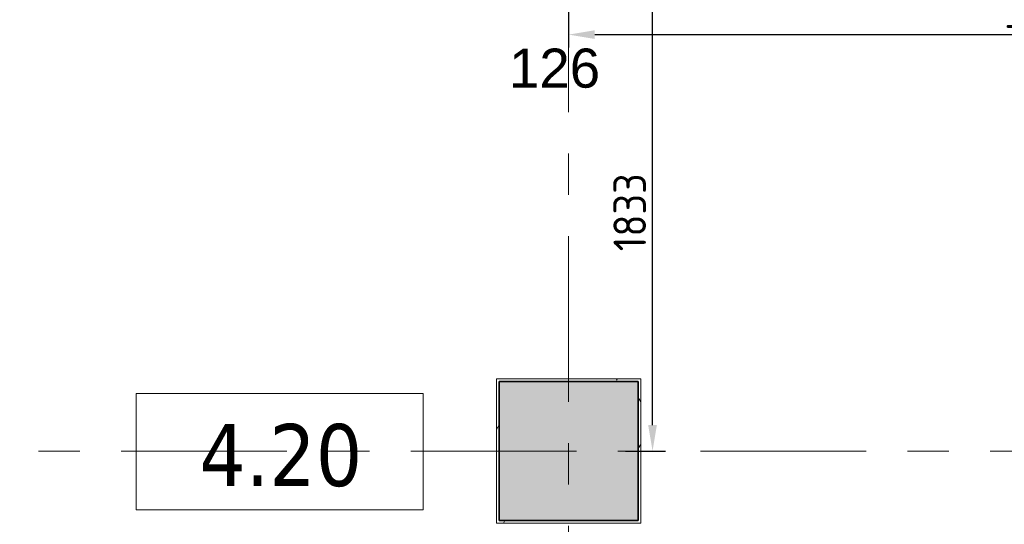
# Model space of a CAD drawing. Extents: x 2744 to 57639, y 3641 to 38820.
# Tile 21 of 179: x 7911 to 11688, y 30047 to 31984. Entities that reach past the tile are written whole.
import ezdxf

# ---------------------------------------------------------------- set-up
doc = ezdxf.new("R2010")
doc.units = 0
doc.header["$LTSCALE"] = 50
doc.header["$PDSIZE"] = -5
doc.linetypes.add('stramien', pattern=[22.225, 12.7, -3.175, 3.175, -3.175])
doc.layers.get('0').update_dxf_attribs({"linetype": 'CONTINUOUS'})
doc.layers.get('DEFPOINTS').update_dxf_attribs({"linetype": 'CONTINUOUS'})
for name, color, linetype, lineweight in [('A-AREA-IDEN', 8, 'CONTINUOUS', 18), ('A-GENM', 8, 'CONTINUOUS', 18), ('S-COLS', 8, 'CONTINUOUS', 18), ('S-GRID', 8, 'CONTINUOUS', 18)]:
    doc.layers.add(name, color=color, linetype=linetype, lineweight=lineweight)
doc.layers.add('AS-M38--_F123--_Wandlengte', color=1, linetype='CONTINUOUS')
doc.layers.add('IWTEKST', color=2, linetype='CONTINUOUS')
doc.styles.get("Standard").update_dxf_attribs({"font": 'isocp.shx'})
doc.styles.add('Tahoma_1', font='TAHOMA.TTF', dxfattribs={"height": 238.040123})
doc.dimstyles.new('CWall_F2_Wandlengte', dxfattribs={"dimscale": 50, "dimtxt": 2.5, "dimasz": 2, "dimexe": 1, "dimexo": 1, "dimgap": 0.5, "dimtad": 1, "dimdec": 0, "dimdsep": 46, "dimtxsty": 'Standard', "dimcen": 2.5, "dimclrt": 2, "dimadec": 0, "dimazin": 0, "dimtfac": 1, "dimtdec": 0, "dimtix": 1, "dimtmove": 2, "dimatfit": 0, "dimfxl": 0, "dimtolj": 1, "dimtzin": 0, "dimarcsym": 0})

# ---------------------------------------------------------------- blocks, each defined once
blk = doc.blocks.new('42_KA leemstuc betonkolomafwerking - Type-7433552-Plotview 4e Verdieping - schaal 1 op 100')
at = {"layer": 'A-GENM'}
h = blk.add_hatch(dxfattribs=at)
h.set_pattern_fill('FP_120', color=256, style=0, pattern_type=2)
h.set_pattern_definition([(0, (-10016.6, -30328.2), (406.4, 101.6), [33.528, -271.272, 33.528, -1896.872]), (0, (-10016.6, -30328.2), (406.4, 101.6), [-338.328, -271.272, 33.528, -576.072, -1016]), (0, (-10016.6, -30328.2), (406.4, 101.6), [-1219.2, 33.528, -271.272, 33.528, -677.672]), (0, (-10016.6, -30328.2), (406.4, 101.6), [-1557.528, -169.672, 33.528, -474.472]), (120, (-9864.2, -30277.4), (-291.18818, 301.15272), [33.528, -271.272, 33.528, -1896.872]), (120, (-9864.2, -30277.4), (-291.18818, 301.15272), [-338.328, -271.272, 33.528, -576.072, -1016]), (120, (-9864.2, -30277.4), (-291.18818, 301.15272), [-1219.2, 33.528, -271.272, 33.528, -677.672]), (120, (-9864.2, -30277.4), (-291.18818, 301.15272), [-1557.528, -169.672, 33.528, -474.472]), (240, (-9813.4, -30074.2), (-115.21182, -402.75272), [33.528, -271.272, 33.528, -1896.872]), (240, (-9813.4, -30074.2), (-115.21182, -402.75272), [-338.328, -271.272, 33.528, -576.072, -1016]), (240, (-9813.4, -30074.2), (-115.21182, -402.75272), [-1219.2, 33.528, -271.272, 33.528, -677.672]), (240, (-9813.4, -30074.2), (-115.21182, -402.75272), [-1557.528, -169.672, 33.528, -474.472])])
h.paths.add_polyline_path([(277, -277), (277, 277), (-277, 277), (-277, -277), (186.7, -277)], flags=0)
h.paths.add_polyline_path([(186.7, -267), (-267, -267), (-267, 267), (267, 267), (267, -267)], flags=0)
for p, q in [((277, 277), (-277, 277)), ((-277, 277), (-277, -277)), ((-267, 267), (267, 267)), ((-267, -267), (-267, 267)), ((267, 267), (267, -267)), ((277, -277), (277, 277)), ((-277, -277), (277, -277)), ((267, -267), (-267, -267))]:
    blk.add_line(p, q, dxfattribs=at)
blk = doc.blocks.new('00_KU ruimtetag groot - 00_KU ruimtetag groot-3653893-Plotview 4e Verdieping - schaal 1 op 100')
at = {"layer": 'A-AREA-IDEN'}
for p, q in [((5.5, 2.164), (-5.5, 2.164)), ((-5.5, 2.164), (-5.5, -2.302)), ((5.5, -2.302), (5.5, 2.164)), ((-5.5, -2.302), (5.5, -2.302))]:
    blk.add_line(p, q, dxfattribs=at)
blk = doc.blocks.new('Onderlegger 4e verdieping')
at = {"layer": 'S-COLS', "lineweight": 5}
blk.add_hatch(color=256, dxfattribs=at).paths.add_polyline_path([(9749.6, 30061.2), (10283.6, 30061.2), (10283.6, 30595.2), (9749.6, 30595.2)], flags=0)
at = {"layer": 'S-COLS', "color": 250, "lineweight": 35}
for p, q in [((10283.6, 30595.2), (9749.6, 30595.2)), ((9749.6, 30595.2), (9749.6, 30061.2)), ((10283.6, 30061.2), (10283.6, 30595.2)), ((9749.6, 30061.2), (10283.6, 30061.2))]:
    blk.add_line(p, q, dxfattribs=at)
at = {"layer": 'S-GRID', "linetype": 'stramien'}
for p, q in [((10016.6, 37820.1), (10016.6, 16247.5)), ((2743.8, 30328.2), (56270.4, 30328.2))]:
    blk.add_line(p, q, dxfattribs=at)
at = {"layer": 'A-AREA-IDEN', "xscale": 99.99999999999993, "yscale": 99.99999999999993, "zscale": 99.99999999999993}
blk.add_blockref('00_KU ruimtetag groot - 00_KU ruimtetag groot-3653893-Plotview 4e Verdieping - schaal 1 op 100', (8908, 30332.9), dxfattribs=at)
at = {"layer": 'A-GENM'}
blk.add_blockref('42_KA leemstuc betonkolomafwerking - Type-7433552-Plotview 4e Verdieping - schaal 1 op 100', (10016.6, 30328.2), dxfattribs=at)
at = {"layer": 'A-AREA-IDEN', "insert": (8912.5, 30432.2), "char_height": 238.04, "width": 768, "attachment_point": 2, "line_spacing_factor": 1.000232, "style": 'Tahoma_1'}
blk.add_mtext('4.20', dxfattribs=at)
blk = doc.blocks.new('*D261')
at = {"layer": 'AS-M38--_F123--_Wandlengte', "color": 0, "lineweight": -2}
for p, q in [((10270.1, 32161.2), (10388.4, 32161.2)), ((10338.4, 30428.2), (10338.4, 32061.2)), ((10234.6, 30328.2), (10388.4, 30328.2))]:
    blk.add_line(p, q, dxfattribs=at)
at = {"layer": 'AS-M38--_F123--_Wandlengte', "color": 0}
for points in [[(10321.7, 32061.2), (10355, 32061.2), (10338.4, 32161.2)], [(10321.7, 30428.2), (10355, 30428.2), (10338.4, 30328.2)]]:
    blk.add_solid(points, dxfattribs=at)
at = {"layer": 'DEFPOINTS', "color": 0}
for p in [(10220.1, 32161.2, 1062.3), (10338.4, 32161.2), (10184.6, 30328.2)]:
    blk.add_point(p, dxfattribs=at)
at = {"layer": 'AS-M38--_F123--_Wandlengte', "color": 2, "insert": (10250.9, 31244.7), "char_height": 125, "attachment_point": 5, "rotation": 90}
blk.add_mtext('\\A1;1833', dxfattribs=at)
blk = doc.blocks.new('*D347')
at = {"layer": 'AS-M38--_F123--_Wandlengte', "color": 0, "lineweight": -2}
for p, q in [((10016.6, 32111.2), (10016.6, 31876.7)), ((13682.6, 32111.2), (13682.6, 31876.7)), ((10116.6, 31926.7), (13582.6, 31926.7))]:
    blk.add_line(p, q, dxfattribs=at)
at = {"layer": 'AS-M38--_F123--_Wandlengte', "color": 0}
for points in [[(10116.6, 31943.4), (10116.6, 31910), (10016.6, 31926.7)], [(13582.6, 31943.4), (13582.6, 31910), (13682.6, 31926.7)]]:
    blk.add_solid(points, dxfattribs=at)
at = {"layer": 'DEFPOINTS', "color": 0}
for p in [(10016.6, 32161.2), (13682.6, 32161.2), (13682.6, 31926.7)]:
    blk.add_point(p, dxfattribs=at)
at = {"layer": 'AS-M38--_F123--_Wandlengte', "color": 2, "insert": (11849.6, 32014.2), "char_height": 125, "attachment_point": 5}
blk.add_mtext('\\A1;3666', dxfattribs=at)

msp = doc.modelspace()

# ---------------------------------------------------------------- block references
msp.add_blockref('Onderlegger 4e verdieping', (0, 0))

# ---------------------------------------------------------------- texts
at = {"layer": 'IWTEKST', "insert": (9787.67, 31872.99, 60), "char_height": 150, "width": 3405, "attachment_point": 1}
msp.add_mtext('{\\fArial|b0|i0|c0|p34;126}', dxfattribs=at)

# ---------------------------------------------------------------- dimensions: what is measured, and where the dimension line sits
at = {"layer": 'AS-M38--_F123--_Wandlengte'}
dim = msp.add_aligned_dim(p1=(10016.6, 32161.2), p2=(13682.6, 32161.2), distance=-234.51, dimstyle='CWall_F2_Wandlengte', dxfattribs=at)
dim.commit()
dim.dimension.update_dxf_attribs({"geometry": '*D347', "text_midpoint": (11849.6, 32014.19)})
dim = msp.add_linear_dim(base=(10338.38, 32161.2), p1=(10184.63, 30328.2), p2=(10220.08, 32161.2, 1062.34), angle=90, dimstyle='CWall_F2_Wandlengte', dxfattribs=at)
dim.commit()
dim.dimension.update_dxf_attribs({"geometry": '*D261', "text_midpoint": (10250.88, 31244.7)})

doc.saveas('drawing.dxf')
